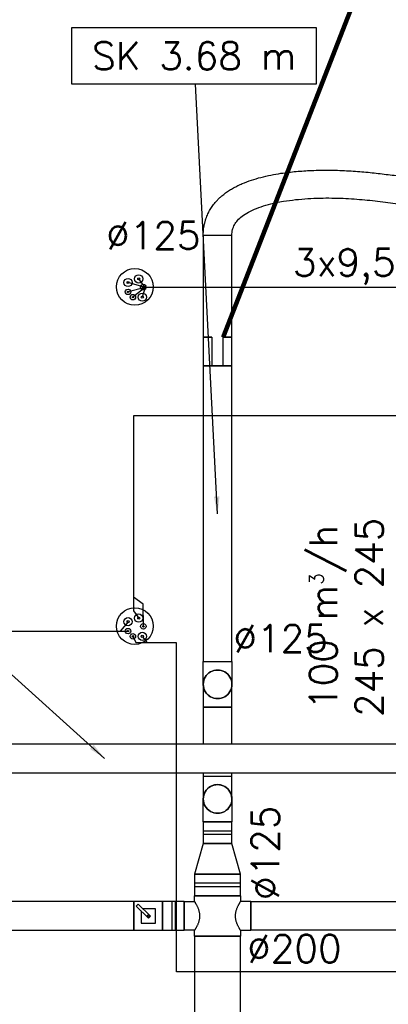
# Model space of a CAD drawing. Header units: millimetres. Extents: x 295542 to 440356, y 17772 to 133669.
# Tile 53 of 73: x 317920 to 319527, y 47282 to 51578. Entities that reach past the tile are written whole.
import ezdxf

# ---------------------------------------------------------------- set-up
doc = ezdxf.new("R2010")
doc.units = ezdxf.units.MM
doc.linetypes.add('Ciągłe', pattern=[0])
for name, color, linetype in [('0_freon', 50, 'Ciągłe'), ('0_opis_wentylacja', 110, 'Ciągłe'), ('FLUID-N5', 7, 'Continuous'), ('FLUID-N5-120-INF', 7, 'Continuous'), ('FLUID-W5', 7, 'Continuous'), ('FLUID-W5-120-ARRGR', 7, 'Continuous'), ('FLUID-W5-120-DIM', 7, 'Continuous'), ('FLUID-W5-120-INF', 7, 'Continuous')]:
    doc.layers.add(name, color=color, linetype=linetype)
doc.styles.add('FDBES', font='simplex.shx')
doc.styles.get("Standard").update_dxf_attribs({"font": 'arial.ttf'})
doc.linetypes.add('ZIGZAG', pattern='A,0.0001,-0.2,[131,ltypeshp.shx,S=0.2,R=0,X=-0.2,Y=0],-0.4,[131,ltypeshp.shx,S=0.2,R=180,X=0.2,Y=0],-0.2', length=0.8001)
doc.dimstyles.new('CADKON cm', dxfattribs={"dimscale": 10, "dimtxt": 2.5, "dimasz": 2.5, "dimexe": 1.8, "dimexo": 5, "dimgap": 0.6, "dimtad": 1, "dimrnd": 0.1, "dimtxsty": 'Standard', "dimblk1": 'OBLIQUE', "dimblk2": 'OBLIQUE', "dimsah": 1, "dimcen": 2.5, "dimadec": 1, "dimazin": 2, "dimtfac": 1, "dimtix": 1, "dimtmove": 2, "dimatfit": 3, "dimldrblk": 'OPEN30', "dimfxl": 5, "dimfxlon": 1, "dimtfill": 1, "dimtolj": 1, "dimarcsym": 0})
doc.dimstyles.new('FDBES', dxfattribs={"dimscale": 50, "dimtxt": 4, "dimasz": 2.5, "dimexe": 0.8, "dimexo": 2, "dimgap": 1, "dimtad": 1, "dimdsep": 46, "dimtxsty": 'FDBES', "dimcen": 2.5, "dimclrd": 4, "dimclre": 5, "dimadec": 0, "dimazin": 0, "dimtfac": 1, "dimtmove": 0, "dimatfit": 3, "dimfxl": 1, "dimarcsym": 0})

# ---------------------------------------------------------------- blocks, each defined once
blk = doc.blocks.new('*U489')
at = {"color": 1, "linetype": 'Continuous', "lineweight": -2}
for p, q in [((-300, 100), (-300, 0)), ((300, 0), (300, 100)), ((-300, 0), (-300, -100)), ((300, -100), (300, 0))]:
    blk.add_line(p, q, dxfattribs=at)
at = {"color": 0, "linetype": 'ByBlock', "lineweight": -2}
for p, q in [((300, 100), (-300, 100)), ((-300, -100), (300, -100))]:
    blk.add_line(p, q, dxfattribs=at)
blk = doc.blocks.new('*U488')
at = {"color": 1, "linetype": 'Continuous', "lineweight": -2}
for p, q in [((62.5, 145), (-62.5, 145)), ((-87.5, 100), (-87.5, 0)), ((87.5, 0), (87.5, 100)), ((87.5, -100), (87.5, 0)), ((-87.5, 0), (-87.5, -100)), ((-62.5, -145), (62.5, -145))]:
    blk.add_line(p, q, dxfattribs=at)
at = {"color": 0, "linetype": 'ByBlock', "lineweight": -2}
for p, q in [((-62.5, 100), (-62.5, 145)), ((62.5, 145), (62.5, 100)), ((-87.5, 100), (-62.5, 100)), ((62.5, 100), (87.5, 100)), ((-62.5, -100), (-87.5, -100)), ((-62.5, -100), (-62.5, -145)), ((87.5, -100), (62.5, -100)), ((62.5, -145), (62.5, -100))]:
    blk.add_line(p, q, dxfattribs=at)
at = {"color": 1, "linetype": 'Continuous', "lineweight": -3}
for points, knots in [([(0, 78.1), (-2, 78.1), (-4.1, 78.1), (-8.2, 78.5), (-10.3, 78.7), (-14.4, 79.3), (-16.4, 79.7), (-20.4, 80.7), (-22.3, 81.2), (-26.2, 82.3), (-28, 82.9), (-31.6, 84.2), (-33.4, 84.9), (-36.7, 86.3), (-38.3, 87), (-41.4, 88.3), (-42.8, 89), (-45.5, 90.4), (-46.9, 91), (-49.4, 92.4), (-50.6, 93), (-52.9, 94.3), (-53.9, 94.9), (-55.9, 96), (-56.8, 96.5), (-58.4, 97.5), (-59.1, 97.9), (-60.4, 98.7), (-60.9, 99), (-61.7, 99.5), (-62, 99.7), (-62.4, 99.9), (-62.5, 100), (-62.5, 100)], [0, 0, 0, 0, 6.116498, 6.116498, 12.232996, 12.232996, 18.349494, 18.349494, 24.465992, 24.465992, 30.58249, 30.58249, 36.698989, 36.698989, 42.815487, 42.815487, 48.931985, 48.931985, 55.000147, 55.000147, 61.068309, 61.068309, 67.136471, 67.136471, 73.204633, 73.204633, 79.272795, 79.272795, 85.340957, 85.340957, 91.409118, 91.409118, 97.47728, 97.47728, 97.47728, 97.47728]), ([(62.5, 100), (62.5, 100), (62.4, 99.9), (62, 99.7), (61.7, 99.5), (60.9, 99), (60.4, 98.7), (59.1, 97.9), (58.4, 97.5), (56.8, 96.5), (55.9, 96), (53.9, 94.9), (52.9, 94.3), (50.6, 93), (49.4, 92.4), (46.9, 91), (45.5, 90.4), (42.8, 89), (41.4, 88.3), (38.3, 87), (36.7, 86.3), (33.4, 84.9), (31.6, 84.2), (28, 82.9), (26.2, 82.3), (22.3, 81.2), (20.4, 80.7), (16.4, 79.7), (14.4, 79.3), (10.3, 78.7), (8.2, 78.5), (4.1, 78.1), (2, 78.1), (0, 78.1)], [292.431841, 292.431841, 292.431841, 292.431841, 298.500003, 298.500003, 304.568165, 304.568165, 310.636327, 310.636327, 316.704489, 316.704489, 322.772651, 322.772651, 328.840813, 328.840813, 334.908975, 334.908975, 340.977137, 340.977137, 347.093635, 347.093635, 353.210133, 353.210133, 359.326631, 359.326631, 365.443129, 365.443129, 371.559628, 371.559628, 377.676126, 377.676126, 383.792624, 383.792624, 389.909122, 389.909122, 389.909122, 389.909122]), ([(-62.5, -100), (-62.5, -100), (-62.4, -99.9), (-62, -99.7), (-61.7, -99.5), (-60.9, -99), (-60.4, -98.7), (-59.1, -97.9), (-58.4, -97.5), (-56.8, -96.5), (-55.9, -96), (-53.9, -94.9), (-52.9, -94.3), (-50.6, -93), (-49.4, -92.4), (-46.9, -91), (-45.5, -90.4), (-42.8, -89), (-41.4, -88.3), (-38.3, -87), (-36.7, -86.3), (-33.4, -84.9), (-31.6, -84.2), (-28, -82.9), (-26.2, -82.3), (-22.3, -81.2), (-20.4, -80.7), (-16.4, -79.7), (-14.4, -79.3), (-10.3, -78.7), (-8.2, -78.5), (-4.1, -78.1), (-2, -78.1), (2, -78.1), (4.1, -78.1), (8.2, -78.5), (10.3, -78.7), (14.4, -79.3), (16.4, -79.7), (20.4, -80.7), (22.3, -81.2), (26.2, -82.3), (28, -82.9), (31.6, -84.2), (33.4, -84.9), (36.7, -86.3), (38.3, -87), (41.4, -88.3), (42.8, -89), (45.5, -90.4), (46.9, -91), (49.4, -92.4), (50.6, -93), (52.9, -94.3), (53.9, -94.9), (55.9, -96), (56.8, -96.5), (58.4, -97.5), (59.1, -97.9), (60.4, -98.7), (60.9, -99), (61.7, -99.5), (62, -99.7), (62.4, -99.9), (62.5, -100), (62.5, -100)], [97.47728, 97.47728, 97.47728, 97.47728, 103.545442, 103.545442, 109.613604, 109.613604, 115.681766, 115.681766, 121.749928, 121.749928, 127.81809, 127.81809, 133.886252, 133.886252, 139.954414, 139.954414, 146.022576, 146.022576, 152.139074, 152.139074, 158.255572, 158.255572, 164.37207, 164.37207, 170.488569, 170.488569, 176.605067, 176.605067, 182.721565, 182.721565, 188.838063, 188.838063, 194.954561, 194.954561, 201.071059, 201.071059, 207.187557, 207.187557, 213.304055, 213.304055, 219.420553, 219.420553, 225.537051, 225.537051, 231.653549, 231.653549, 237.770048, 237.770048, 243.886546, 243.886546, 249.954708, 249.954708, 256.02287, 256.02287, 262.091031, 262.091031, 268.159193, 268.159193, 274.227355, 274.227355, 280.295517, 280.295517, 286.363679, 286.363679, 292.431841, 292.431841, 292.431841, 292.431841])]:
    blk.add_open_spline(points, degree=3, knots=knots, dxfattribs=at)
blk = doc.blocks.new('*U363')
at = {"color": 160, "linetype": 'Continuous', "lineweight": -2}
for p, q in [((-1500, 0), (-1500, 62.5)), ((1500, 62.5), (1500, 0)), ((-1500, -62.5), (-1500, 0)), ((1500, 0), (1500, -62.5))]:
    blk.add_line(p, q, dxfattribs=at)
at = {"color": 0, "linetype": 'ByBlock', "lineweight": -2}
for p, q in [((-1500, 62.5), (1500, 62.5)), ((1500, -62.5), (-1500, -62.5))]:
    blk.add_line(p, q, dxfattribs=at)
blk = doc.blocks.new('*U487')
at = {"color": 1, "linetype": 'Continuous', "lineweight": -2}
for p, q in [((-900, 0, 62.5), (-900, 0, -62.5)), ((900, 0, -62.5), (900, 0, 62.5))]:
    blk.add_line(p, q, dxfattribs=at)
at = {"color": 0, "linetype": 'ByBlock', "lineweight": -2}
for p, q in [((900, 0, -62.5), (-900, 0, -62.5)), ((-900, 0, 62.5), (900, 0, 62.5))]:
    blk.add_line(p, q, dxfattribs=at)
blk = doc.blocks.new('*U486')
at = {"color": 1, "linetype": 'Continuous', "lineweight": -2}
for p, q in [((-66.5, 100), (-66.5, 0)), ((66.5, 0), (66.5, 62.5)), ((-66.5, 0), (-66.5, -100)), ((66.5, -62.5), (66.5, 0))]:
    blk.add_line(p, q, dxfattribs=at)
at = {"color": 0, "linetype": 'ByBlock', "lineweight": -2}
for p, q in [((66.5, 62.5), (-66.5, 100)), ((-66.5, -100), (66.5, -62.5))]:
    blk.add_line(p, q, dxfattribs=at)
blk = doc.blocks.new('*U485')
at = {"color": 1, "linetype": 'Continuous', "lineweight": -2}
for p, q in [((-47.5, 100), (-47.5, 0)), ((47.5, 0), (47.5, 100)), ((-47.5, 0), (-47.5, -100)), ((47.5, -100), (47.5, 0))]:
    blk.add_line(p, q, dxfattribs=at)
at = {"color": 0, "linetype": 'ByBlock', "lineweight": -2}
for p, q in [((47.5, 100), (-47.5, 100)), ((-47.5, -100), (47.5, -100))]:
    blk.add_line(p, q, dxfattribs=at)
at = {"color": 1, "linetype": 'Continuous', "lineweight": -3}
for p, q in [((-7.5, -100), (-7.5, 100)), ((7.5, -100), (7.5, 100))]:
    blk.add_line(p, q, dxfattribs=at)
blk = doc.blocks.new('*U498')
at = {"color": 1, "linetype": 'Continuous', "lineweight": -2}
for p, q in [((-62.5, 62.5), (-62.5, 0)), ((62.5, 0), (62.5, 62.5)), ((-62.5, 0), (-62.5, -62.5)), ((62.5, -62.5), (62.5, 0))]:
    blk.add_line(p, q, dxfattribs=at)
at = {"color": 0, "linetype": 'ByBlock', "lineweight": -2}
for p, q in [((62.5, 62.5), (-62.5, 62.5)), ((31.2, 31.2), (-31.3, 31.2)), ((-31.3, 31.2), (-31.3, -31.3)), ((-10.1, 1.2), (-1.2, 10.1)), ((43, -51.8), (-10.1, 1.2)), ((-1.2, 10.1), (51.8, -43)), ((31.2, -22.4), (31.2, 31.2)), ((-31.3, -31.3), (22.4, -31.3)), ((51.8, -43), (43, -51.8)), ((-62.5, -62.5), (62.5, -62.5))]:
    blk.add_line(p, q, dxfattribs=at)
for major_axis in [(4, 0), (4, 0), (-4, 0), (-4, 0)]:
    blk.add_ellipse((0, 0), major_axis=major_axis, ratio=1, start_param=0, end_param=3.141593, dxfattribs=at)
blk = doc.blocks.new('*U497')
at = {"color": 1, "linetype": 'Continuous', "lineweight": -2}
for p, q in [((-47.5, 0), (-47.5, 62.5)), ((47.5, 62.5), (47.5, 0)), ((-47.5, -62.5), (-47.5, 0)), ((47.5, 0), (47.5, -62.5))]:
    blk.add_line(p, q, dxfattribs=at)
at = {"color": 0, "linetype": 'ByBlock', "lineweight": -2}
for p, q in [((-47.5, 62.5), (47.5, 62.5)), ((47.5, -62.5), (-47.5, -62.5))]:
    blk.add_line(p, q, dxfattribs=at)
at = {"color": 1, "linetype": 'Continuous', "lineweight": -3}
for p, q in [((-7.5, 62.5), (-7.5, -62.5)), ((7.5, 62.5), (7.5, -62.5))]:
    blk.add_line(p, q, dxfattribs=at)
blk = doc.blocks.new('*U483')
at = {"color": 1, "linetype": 'Continuous', "lineweight": -2}
for p, q in [((-725, 0), (-725, 62.5)), ((725, 62.5), (725, 0)), ((-725, -62.5), (-725, 0)), ((725, 0), (725, -62.5))]:
    blk.add_line(p, q, dxfattribs=at)
at = {"color": 0, "linetype": 'ByBlock', "lineweight": -2}
for p, q in [((-725, 62.5), (725, 62.5)), ((725, -62.5), (-725, -62.5))]:
    blk.add_line(p, q, dxfattribs=at)
blk = doc.blocks.new('*U499')
at = {"color": 0, "linetype": 'ByBlock', "lineweight": -2}
for p, q in [((0, 18.8, 62.5), (0, -81.2, 62.5)), ((0, -81.2, -62.5), (0, 18.8, -62.5))]:
    blk.add_line(p, q, dxfattribs=at)
at = {"color": 1, "linetype": 'Continuous', "lineweight": -2}
for p, q in [((0, -81.2), (0, -81.2, 62.5)), ((0, -81.2, -62.5), (0, -81.2))]:
    blk.add_line(p, q, dxfattribs=at)
at = {"color": 1, "linetype": 'Continuous', "lineweight": -2, "extrusion": (-1, -1.46372e-13, 6.12324e-17)}
blk.add_ellipse((0, 18.8), major_axis=(0, 0, 62.5), ratio=1, start_param=0, end_param=1.570796, dxfattribs=at)
at = {"color": 1, "linetype": 'Continuous', "lineweight": -2, "extrusion": (-1, -1.45703e-13, -1.26218e-32)}
blk.add_ellipse((0, 18.8), major_axis=(0, 62.5), ratio=1, start_param=0, end_param=1.570796, dxfattribs=at)
blk = doc.blocks.new('*U500')
at = {"color": 1, "linetype": 'Continuous', "lineweight": -2}
for p, q in [((-47.5, 62.5), (-47.5, 0)), ((47.5, 0), (47.5, 62.5)), ((-47.5, 0), (-47.5, -62.5)), ((47.5, -62.5), (47.5, 0))]:
    blk.add_line(p, q, dxfattribs=at)
at = {"color": 0, "linetype": 'ByBlock', "lineweight": -2}
for p, q in [((47.5, 62.5), (-47.5, 62.5)), ((-47.5, -62.5), (47.5, -62.5))]:
    blk.add_line(p, q, dxfattribs=at)
at = {"color": 1, "linetype": 'Continuous', "lineweight": -3}
for p, q in [((-7.5, -62.5), (-7.5, 62.5)), ((7.5, -62.5), (7.5, 62.5))]:
    blk.add_line(p, q, dxfattribs=at)
blk = doc.blocks.new('*U501')
at = {"color": 0, "linetype": 'ByBlock', "lineweight": -2}
for p, q in [((81.2, 0, 62.5), (-18.7, 0, 62.5)), ((-18.7, 0, -62.5), (81.2, 0, -62.5))]:
    blk.add_line(p, q, dxfattribs=at)
at = {"color": 1, "linetype": 'Continuous', "lineweight": -2}
for p, q in [((81.2, 0, 62.5), (81.2, 0)), ((81.2, 0), (81.2, 0, -62.5))]:
    blk.add_line(p, q, dxfattribs=at)
blk = doc.blocks.new('*U502')
at = {"color": 1, "linetype": 'Continuous', "lineweight": -3, "extrusion": (1, -3.64917e-32, -6.12323e-17)}
for major_axis in [(0, 0, -62.5), (0, 0, 62.5)]:
    blk.add_ellipse((0, 0), major_axis=major_axis, ratio=1, start_param=0, end_param=3.141593, dxfattribs=at)
at = {"color": 1, "linetype": 'Continuous', "lineweight": -2, "extrusion": (-1, 5.35008e-29, 6.12323e-17)}
blk.add_ellipse((0, 0), major_axis=(0, 0, 62.5), ratio=1, start_param=0, end_param=3.141593, dxfattribs=at)
at = {"color": 1, "linetype": 'Continuous', "lineweight": -2, "extrusion": (-1, -5.34279e-29, 6.12323e-17)}
blk.add_ellipse((0, 0), major_axis=(0, 0, -62.5), ratio=1, start_param=0, end_param=3.141593, dxfattribs=at)
blk = doc.blocks.new('*U503')
at = {"color": 1, "linetype": 'Continuous', "lineweight": -2}
for p, q in [((-150, 62.5), (-150, 0)), ((150, 0), (150, 62.5)), ((-150, 0), (-150, -62.5)), ((150, -62.5), (150, 0))]:
    blk.add_line(p, q, dxfattribs=at)
at = {"color": 0, "linetype": 'ByBlock', "lineweight": -2}
for p, q in [((-135.5, 62.5), (-150, 62.5)), ((150, 62.5), (-10.5, 62.5)), ((-150, -62.5), (-135.5, -62.5)), ((-10.5, -62.5), (150, -62.5))]:
    blk.add_line(p, q, dxfattribs=at)
blk = doc.blocks.new('*U504')
at = {"color": 0, "linetype": 'ByBlock', "lineweight": -2}
for p, q in [((0, 18.8, 62.5), (0, -81.2, 62.5)), ((0, -81.2, -62.5), (0, 18.8, -62.5))]:
    blk.add_line(p, q, dxfattribs=at)
at = {"color": 1, "linetype": 'Continuous', "lineweight": -2}
for p, q in [((0, -81.2, 62.5), (0, -81.2)), ((0, -81.2), (0, -81.2, -62.5))]:
    blk.add_line(p, q, dxfattribs=at)
at = {"color": 1, "linetype": 'Continuous', "lineweight": -2, "extrusion": (-1, -1.4558e-13, -2.14173e-31)}
blk.add_ellipse((0, 18.8), major_axis=(0, -62.5), ratio=1, start_param=0, end_param=1.570796, dxfattribs=at)
blk = doc.blocks.new('*U505')
at = {"color": 0, "linetype": 'ByBlock', "lineweight": -2}
for p, q in [((81.2, 0, 62.5), (-18.7, 0, 62.5)), ((-18.7, 0, -62.5), (81.2, 0, -62.5))]:
    blk.add_line(p, q, dxfattribs=at)
at = {"color": 1, "linetype": 'Continuous', "lineweight": -2}
for p, q in [((81.2, 0), (81.2, 0, 62.5)), ((81.2, 0, -62.5), (81.2, 0))]:
    blk.add_line(p, q, dxfattribs=at)
at = {"color": 1, "linetype": 'Continuous', "lineweight": -2, "extrusion": (-9.95799e-17, -1, 2.439e-32)}
for major_axis in [(62.5, 0), (-62.5, 0)]:
    blk.add_ellipse((-18.7, 0), major_axis=major_axis, ratio=1, start_param=0, end_param=3.141593, dxfattribs=at)
blk = doc.blocks.new('*U506')
at = {"color": 1, "linetype": 'Continuous', "lineweight": -3, "extrusion": (-1, 3.84824e-32, 1.60812e-16)}
for major_axis in [(0, 0, 62.5), (0, 0, -62.5)]:
    blk.add_ellipse((0, 0), major_axis=major_axis, ratio=1, start_param=0, end_param=3.141593, dxfattribs=at)
at = {"color": 1, "linetype": 'Continuous', "lineweight": -2, "extrusion": (1, 2.58459e-28, -1.60812e-16)}
blk.add_ellipse((0, 0), major_axis=(0, 0, -62.5), ratio=1, start_param=0, end_param=3.141593, dxfattribs=at)
at = {"color": 1, "linetype": 'Continuous', "lineweight": -2, "extrusion": (1, -2.58536e-28, -1.60812e-16)}
blk.add_ellipse((0, 0), major_axis=(0, 0, 62.5), ratio=1, start_param=0, end_param=3.141593, dxfattribs=at)
at = {"color": 1, "linetype": 'Continuous', "lineweight": -3, "extrusion": (1, -3.76341e-24, -1.60812e-16)}
blk.add_ellipse((0, 0), major_axis=(0, 0, 62.5), ratio=1, start_param=0, end_param=3.141593, dxfattribs=at)
at = {"color": 1, "linetype": 'Continuous', "lineweight": -3, "extrusion": (1, -3.74582e-24, -1.60812e-16)}
blk.add_ellipse((0, 0), major_axis=(0, 0, 62.5), ratio=1, start_param=0, end_param=3.141593, dxfattribs=at)
blk = doc.blocks.new('*U507')
at = {"color": 1, "linetype": 'Continuous', "lineweight": -2}
for p, q in [((-222, 62.5), (-222, 25)), ((222, 0), (222, 62.5)), ((222, -62.5), (222, 0)), ((-222, -25), (-222, -62.5))]:
    blk.add_line(p, q, dxfattribs=at)
at = {"color": 0, "linetype": 'ByBlock', "lineweight": -2}
for p, q in [((222, 62.5), (-222, 62.5)), ((-222, -62.5), (222, -62.5))]:
    blk.add_line(p, q, dxfattribs=at)
blk = doc.blocks.new('*U527')
at = {"color": 1, "linetype": 'Continuous', "lineweight": -2}
for p, q in [((-62.5, 62.5), (-62.5, 25)), ((62.5, 25), (62.5, 62.5)), ((62.5, 0), (62.5, 25)), ((62.5, -25), (62.5, 0)), ((-62.5, -25), (-62.5, -62.5)), ((62.5, -62.5), (62.5, -25))]:
    blk.add_line(p, q, dxfattribs=at)
at = {"color": 0, "linetype": 'ByBlock', "lineweight": -2}
for p, q in [((62.5, 62.5), (-62.5, 62.5)), ((62.5, 25), (-62.5, 25)), ((-62.5, -25), (62.5, -25)), ((-62.5, -62.5), (62.5, -62.5))]:
    blk.add_line(p, q, dxfattribs=at)
blk = doc.blocks.new('*U528')
at = {"color": 1, "linetype": 'Continuous', "lineweight": -2}
for p, q in [((-644.5, 62.5), (-644.5, 0)), ((644.5, 0), (644.5, 62.5)), ((-644.5, 0), (-644.5, -62.5)), ((644.5, -62.5), (644.5, 0))]:
    blk.add_line(p, q, dxfattribs=at)
at = {"color": 0, "linetype": 'ByBlock', "lineweight": -2}
for p, q in [((644.5, 62.5), (-644.5, 62.5)), ((-644.5, -62.5), (644.5, -62.5))]:
    blk.add_line(p, q, dxfattribs=at)
blk = doc.blocks.new('_OBLIQUE')
at = {"color": 0, "linetype": 'ByBlock'}
blk.add_line((-0.5, -0.5), (0.5, 0.5), dxfattribs=at)
blk = doc.blocks.new('*U531')
at = {"color": 1, "linetype": 'Continuous', "lineweight": -2}
for p, q in [((0, 62.5), (0, 58.4)), ((0, 58.4), (0, -58.4)), ((0, -58.4), (0, -62.5)), ((-991.8, -180.1), (-1116.8, -180.1))]:
    blk.add_line(p, q, dxfattribs=at)
at = {"color": 1, "linetype": 'ZIGZAG', "lineweight": -2, "ltscale": 50}
blk.add_line((-991.8, -179.4), (-991.8, -180.1), dxfattribs=at)
for points, knots in [([(-1116.8, -180.1), (-1116.8, -177.1), (-1116.8, -174.2), (-1116.5, -166.3), (-1115.6, -153.6), (-1113.8, -141.2), (-1111.9, -131.8), (-1111.1, -128.1), (-1109.7, -122.6), (-1108.2, -117.2), (-1107.2, -113.6), (-1105.5, -108.2), (-1103.1, -101.1), (-1098.9, -90.9), (-1094.3, -80.9), (-1087.5, -68.1), (-1081.8, -59), (-1073.6, -47.3), (-1067.2, -38.9), (-1056.7, -27.2), (-1047, -17.3), (-1034.1, -5.7), (-1019.2, 6), (-1002.1, 17.6), (-984.2, 28.2), (-965.7, 37.8), (-940.2, 49.5), (-906.9, 62), (-865.2, 74.3), (-822.1, 84.1), (-770.8, 93), (-711.3, 100.1), (-652.4, 103.9), (-616.6, 104.9), (-595.5, 105.2), (-581.5, 105.3), (-540.3, 105.1), (-481.1, 102.9), (-406.5, 97), (-335.5, 89.2), (-278.5, 81.9), (-233.8, 76.2), (-200.6, 72.2), (-167.5, 68.4), (-123.5, 63.9), (-68.3, 59.7), (-23.1, 58.4), (0, 58.4)], [0, 0, 0, 0, 6.704486, 6.704486, 17.87863, 35.75726, 35.75726, 40.226918, 44.696576, 49.166233, 53.635891, 53.635891, 62.575206, 71.514521, 80.453836, 89.393151, 107.271781, 107.271781, 125.150412, 134.089727, 147.498699, 160.907672, 178.786302, 196.664932, 214.543563, 232.422193, 250.300823, 286.058084, 321.815344, 357.572604, 393.329865, 446.965755, 500.601646, 536.358907, 536.358907, 554.237537, 572.116167, 643.630688, 715.145209, 786.65973, 858.174251, 893.931511, 929.688771, 965.446032, 1001.203292, 1072.717813, 1144.232334, 1144.232334, 1144.232334, 1144.232334]), ([(-991.8, -179.4), (-991.2, -170.8), (-990.2, -154.6), (-981.1, -132.2), (-966.9, -112.5), (-946.1, -93.8), (-918.1, -76.2), (-883.2, -60.4), (-842.8, -46.9), (-803.4, -37.3), (-760.2, -29.3), (-714.2, -23), (-660.9, -18.5), (-608.1, -16.3), (-556.7, -16), (-507.2, -17.3), (-459.4, -20.1), (-413.1, -24), (-367.7, -28.7), (-322.9, -34.1), (-278.4, -39.7), (-233.9, -45.4), (-188.9, -50.8), (-143.3, -55.5), (-96.7, -59.3), (-48.8, -62), (-16.4, -62.3), (0, -62.5)], [0, 0, 0, 0, 2.54545, 4.839512, 7.305272, 10.198067, 13.778222, 17.900065, 22.486037, 27.435651, 30.880587, 36.533553, 42.251922, 47.896068, 53.332416, 58.529356, 63.52632, 68.362502, 73.075355, 77.700642, 82.272544, 86.823898, 91.386672, 95.992311, 100.67231, 105.458713, 110.384644, 110.384644, 110.384644, 110.384644])]:
    blk.add_open_spline(points, degree=3, knots=knots, dxfattribs=at)
blk = doc.blocks.new('*U548')
at = {"color": 5, "lineweight": -2}
blk.add_lwpolyline([(-63.48, 212.13), (43.04, 212.13), (43.04, 187.33), (-63.48, 187.33)], close=True, dxfattribs=at)
blk.add_lwpolyline([(-63.48, 212.13), (43.04, 212.13), (43.04, 187.33), (-63.48, 187.33)], close=True, dxfattribs=at)
at = {"color": 3, "insert": (-10.22, 199.73), "char_height": 12, "attachment_point": 5, "line_spacing_factor": 1.1, "style": 'FDBES'}
blk.add_mtext('SK 3.68 m', dxfattribs=at)
blk.add_mtext('SK 3.68 m', dxfattribs=at)
at = {"color": 5}
blk.add_leader([(0, 0), (-9.59, 187.33)], dimstyle='FDBES', override={"dimscale": 3, "dimclrd": 5}, dxfattribs=at)
blk.add_leader([(0, 0), (-9.59, 187.33)], dimstyle='FDBES', override={"dimscale": 3, "dimclrd": 5}, dxfattribs=at)
blk = doc.blocks.new('*U555')
at = {"color": 5, "lineweight": -2}
blk.add_lwpolyline([(-260.23, 198.88), (-153.71, 198.88), (-153.71, 174.08), (-260.23, 174.08)], close=True, dxfattribs=at)
blk.add_lwpolyline([(-260.23, 198.88), (-153.71, 198.88), (-153.71, 174.08), (-260.23, 174.08)], close=True, dxfattribs=at)
at = {"color": 3, "insert": (-206.97, 186.48), "char_height": 12, "attachment_point": 5, "line_spacing_factor": 1.1, "style": 'FDBES'}
blk.add_mtext('SK 3.68 m', dxfattribs=at)
blk.add_mtext('SK 3.68 m', dxfattribs=at)
at = {"color": 5}
blk.add_leader([(0, 0), (-193.21, 174.08)], dimstyle='FDBES', override={"dimscale": 3, "dimclrd": 5}, dxfattribs=at)
blk.add_leader([(0, 0), (-193.21, 174.08)], dimstyle='FDBES', override={"dimscale": 3, "dimclrd": 5}, dxfattribs=at)

msp = doc.modelspace()

# ---------------------------------------------------------------- linework, layer by layer
at = {"layer": '0_freon'}
for p, q in [((318466.028, 50409.157), (318438.445, 50447.125)), ((318466.028, 50409.157), (318391.955, 50431.484)), ((318466.028, 50409.157), (318391.955, 50390.371)), ((318466.028, 50409.157), (318413.091, 50367.447)), ((318466.028, 50409.157), (318454.205, 50367.447)), ((318466.028, 50409.157), (318458.836, 50411.034)), ((321374.797, 50409.157), (318466.028, 50409.157)), ((318415.028, 49849.376), (318415.028, 48998.159)), ((322458.218, 49849.376), (318415.028, 49849.376)), ((318457.829, 49027.961), (318415.028, 49058.961)), ((318458.836, 48931.137), (318457.829, 49027.961)), ((318415.028, 48998.159), (318438.445, 48967.227)), ((318391.955, 48951.587), (318357.955, 48910.473)), ((314661.965, 48910.473), (318391.955, 48910.473)), ((318413.091, 48887.549), (318427.079, 48858.748)), ((318454.205, 48887.549), (318475.205, 48858.748)), ((318603.74, 48858.748), (318427.079, 48858.748)), ((318603.74, 47423.78), (318603.74, 48858.748)), ((321393.371, 47423.78), (318603.74, 47423.78))]:
    msp.add_line(p, q, dxfattribs=at)
for centre, radius in [((318421.448, 50412.186), 80), ((318391.955, 50431.484), 18), ((318391.955, 50431.484), 4.5), ((318438.445, 50447.125), 18), ((318438.445, 50447.125), 4.5), ((318391.955, 50390.371), 12), ((318391.955, 50390.371), 3), ((318458.836, 50411.034), 12), ((318458.836, 50411.034), 3), ((318413.091, 50367.447), 12), ((318413.091, 50367.447), 3), ((318454.205, 50367.447), 18), ((318454.205, 50367.447), 4.5), ((318421.448, 48932.288), 80), ((318438.445, 48967.227), 18), ((318391.955, 48951.587), 18), ((318391.955, 48951.587), 4.5), ((318438.445, 48967.227), 4.5), ((318458.836, 48931.137), 12), ((318458.836, 48931.137), 3), ((318391.955, 48910.473), 12), ((318391.955, 48910.473), 3), ((318413.091, 48887.549), 12), ((318413.091, 48887.549), 3), ((318454.205, 48887.549), 18), ((318454.205, 48887.549), 4.5)]:
    msp.add_circle(centre, radius, dxfattribs=at)

# ---------------------------------------------------------------- block references
at = {"layer": 'FLUID-N5', "color": 160, "linetype": 'Continuous', "extrusion": (-1.22465e-16, -3.42114e-48, -1), "rotation": 360}
msp.add_blockref('*U363', (-318289.697, 48355.167, -3740.527), dxfattribs=at)
at = {"layer": 'FLUID-N5-120-INF', "linetype": 'ByBlock', "xscale": 10, "yscale": 10, "zscale": 10}
msp.add_blockref('*U555', (318289.697, 48355.167, 3740.527), dxfattribs=at)
at = {"layer": 'FLUID-W5', "color": 1, "linetype": 'Continuous'}
msp.add_blockref('*U531', (319836.504, 50816.265, 3463.75), dxfattribs=at)
for name, p, rotation in [('*U507', (318782.195, 50414.167, 3740), 90), ('*U527', (318782.195, 50129.667, 3740), 270), ('*U528', (318782.195, 49422.667, 3740), 90), ('*U503', (318782.195, 48428.167, 3445), 90), ('*U500', (318782.195, 48030.667, 3740), 90), ('*U486', (318782.195, 47916.667, 3740), 90), ('*U485', (318782.195, 47802.667, 3740), 90), ('*U498', (318479.695, 47667.667, 3740), 180), ('*U488', (318782.195, 47667.667, 3740), 90), ('*U489', (318782.195, 47280.167, 3740), 90)]:
    msp.add_blockref(name, p, dxfattribs=dict(at, rotation=rotation))
at = {"layer": 'FLUID-W5', "color": 1, "linetype": 'Continuous', "extrusion": (1, 9.95799e-17, -3.42114e-48), "rotation": 360}
msp.add_blockref('*U505', (48696.917, 3721.25, 318782.195), dxfattribs=at)
at = {"layer": 'FLUID-W5', "color": 1, "linetype": 'Continuous', "extrusion": (-1, -1.60812e-16, -1.60812e-16), "rotation": 90}
msp.add_blockref('*U506', (-48678.167, 3592.5, -318782.195), dxfattribs=at)
at = {"layer": 'FLUID-W5', "color": 1, "linetype": 'Continuous', "extrusion": (-1, -2.44929e-16, -1.83697e-16), "rotation": 90}
msp.add_blockref('*U504', (-48659.417, 3463.75, -318782.195), dxfattribs=at)
at = {"layer": 'FLUID-W5', "color": 1, "linetype": 'Continuous', "extrusion": (-1, -1.22465e-16, 1.22465e-16), "rotation": 180}
msp.add_blockref('*U501', (-48196.917, 3463.75, -318782.195), dxfattribs=at)
at = {"layer": 'FLUID-W5', "color": 1, "linetype": 'Continuous', "extrusion": (1, 0, 6.12323e-17), "rotation": 270}
msp.add_blockref('*U499', (48159.417, 3721.25, 318782.195), dxfattribs=at)
at = {"layer": 'FLUID-W5', "color": 1, "linetype": 'Continuous', "extrusion": (1, -1.83697e-16, 6.12323e-17), "rotation": 270}
msp.add_blockref('*U502', (48178.167, 3592.5, 318782.195), dxfattribs=at)
at = {"layer": 'FLUID-W5', "color": 1, "linetype": 'Continuous', "extrusion": (-1.22465e-16, -3.42114e-48, -1), "rotation": 360}
for name, p in [('*U483', (-317692.195, 47667.667, -3740)), ('*U497', (-318589.695, 47667.667, -3740))]:
    msp.add_blockref(name, p, dxfattribs=at)
at = {"layer": 'FLUID-W5', "color": 1, "linetype": 'Continuous', "extrusion": (9.95799e-17, 1, 4.28626e-16), "rotation": 180}
msp.add_blockref('*U487', (-319827.195, 3740, 47667.667), dxfattribs=at)
at = {"layer": 'FLUID-W5-120-INF', "linetype": 'ByBlock', "xscale": 10, "yscale": 10, "zscale": 10}
msp.add_blockref('*U548', (318782.195, 49422.667, 3740), dxfattribs=at)

# ---------------------------------------------------------------- texts
at = {"layer": '0_freon', "insert": (319673.942, 50498.797), "char_height": 120, "attachment_point": 5, "line_spacing_factor": 1.1, "style": 'FDBES'}
msp.add_mtext('3x9,52/15,88', dxfattribs=at)
at = {"layer": 'FLUID-W5-120-ARRGR', "color": 3, "insert": (319343.457, 48970.513, 3015), "char_height": 120, "attachment_point": 5, "rotation": 90, "style": 'FDBES'}
msp.add_mtext('100 m{\\A2;\\H0.5x;3}/h\\P245 x 245', dxfattribs=at)
at = {"layer": 'FLUID-W5-120-DIM', "color": 3, "char_height": 120, "attachment_point": 5, "style": 'FDBES'}
for s, insert in [('∅125\\P', (318502.195, 50636.167, 3740)), ('∅125\\P', (319057.195, 48878.167, 3740)), ('∅200\\P', (319117.195, 47525.167, 3740))]:
    msp.add_mtext(s, dxfattribs=dict(at, insert=insert))
at = {"layer": 'FLUID-W5-120-DIM', "color": 3, "insert": (318990.909, 47943.339, 3445), "char_height": 120, "attachment_point": 5, "rotation": 90, "style": 'FDBES'}
msp.add_mtext('∅125\\P', dxfattribs=at)

# ---------------------------------------------------------------- leaders
at = {"layer": '0_opis_wentylacja'}
msp.add_leader([(318807.195, 50192.167), (319778.696, 52689.237)], dimstyle='CADKON cm', override={"dimasz": 2, "dimclrd": 0, "dimldrblk": 'DotSmall', "dimlwd": 65534}, dxfattribs=at)

doc.saveas('drawing.dxf')
